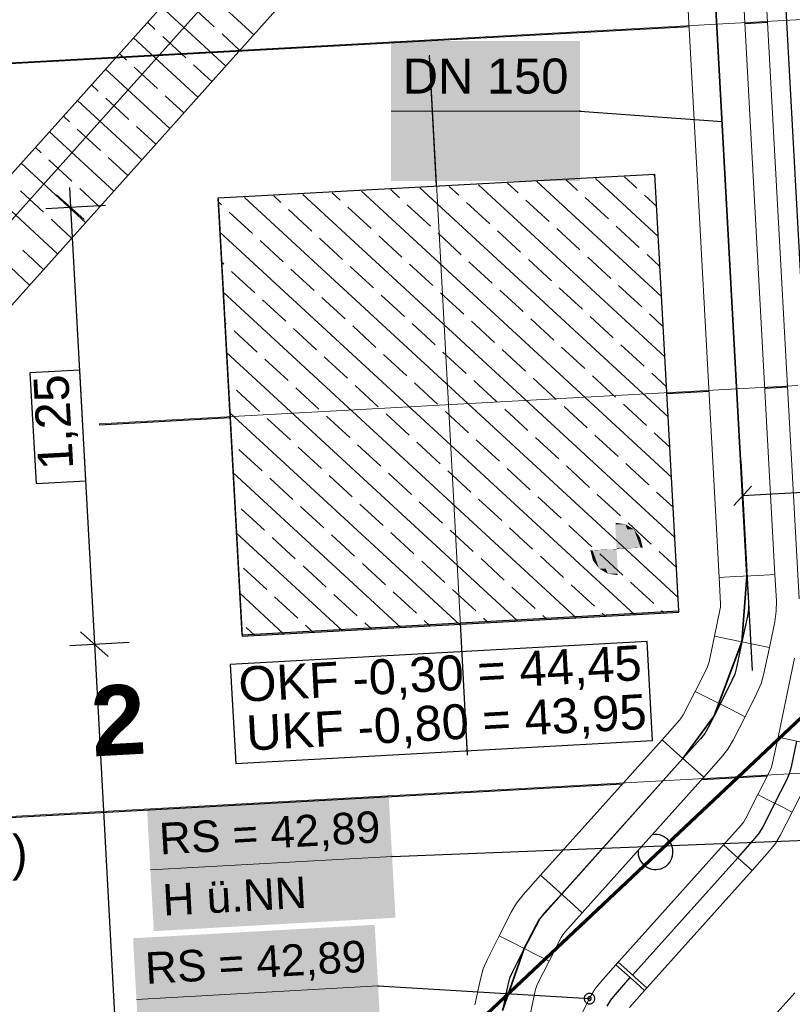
# Model space of a CAD drawing. Extents: x -779 to 790, y -208 to 633.
# Tile 76 of 232: x -133 to -89, y 104 to 160. Entities that reach past the tile are written whole.
import ezdxf
from ezdxf.lldxf.tags import DXFTag

# ---------------------------------------------------------------- set-up
doc = ezdxf.new("R2010")
doc.units = 0
doc.layers.get('0').update_dxf_attribs({"lineweight": 25})
for name, color, linetype, lineweight, true_color in [('01 Höhen im Gebäude - Basis', 7, 'Continuous', 25, 0x848484), ('01 Höhen im Gebäude - Basis-gefuellt', 7, 'Continuous', 35, 0xfefefe), ('01AFU Allgemein Bemaßung-A07F5V4RWF', 7, 'Continuous', 25, 0x848484), ('02 Raster Gebäude-A07F5V4QWF', 7, 'Continuous', 25, 0x848484), ('20 Fundament-A07F5V4OWF', 7, 'Continuous', 25, 0x848484), ('20 Magerbeton Bohrungen', 7, 'Continuous', 25, 0x848484), ('20 Räume Innen', 9, 'Continuous', 25, 0x808080), ('20 Wasserbecken', 7, 'Continuous', 25, 0x848484), ('ELT Leerrohre', 1, 'Continuous', 35, 0xff0000), ('S_Mass', 150, 'Continuous', 25, 0x007fff), ('S_Regenwasser_Grundleitung', 7, 'Continuous', 70, 0x0080ff), ('S_Warmwasser', 1, 'STRICHLINIE2', 35, 0xff0000)]:
    doc.layers.add(name, color=color, linetype=linetype, lineweight=lineweight, true_color=true_color)
doc.layers.add('01AFU Allgemein Bemaßung', color=7, linetype='Continuous', lineweight=25)
doc.layers.add('02 Raster Gebäude-A07F5V53WF', color=7, linetype='Continuous', lineweight=13)
doc.styles.get("Standard").update_dxf_attribs({"font": 'arial.ttf'})
tags = doc.linetypes.add('Raster-A07F5V4TWF', pattern=[0.2, 0.1, -0.05, 0, -0.05]).pattern_tags.tags
tags[10:11] = [DXFTag(74, 4), DXFTag(75, 0), DXFTag(340, '0'), DXFTag(46, 1.0), DXFTag(50, 0.0), DXFTag(44, 0.0), DXFTag(45, 0.0)]
tags[8:9] = [DXFTag(74, 4), DXFTag(75, 0), DXFTag(340, '0'), DXFTag(46, 1.0), DXFTag(50, 0.0), DXFTag(44, 0.0), DXFTag(45, 0.0)]
tags[6:7] = [DXFTag(74, 4), DXFTag(75, 0), DXFTag(340, '0'), DXFTag(46, 1.0), DXFTag(50, 0.0), DXFTag(44, 0.0), DXFTag(45, 0.0)]
tags[4:5] = [DXFTag(74, 4), DXFTag(75, 0), DXFTag(340, '0'), DXFTag(46, 1.0), DXFTag(50, 0.0), DXFTag(44, 0.0), DXFTag(45, 0.0)]
tags = doc.linetypes.add('Raster-A07F5V57WF', pattern=[0.2, 0.1, -0.05, 0, -0.05]).pattern_tags.tags
tags[10:11] = [DXFTag(74, 4), DXFTag(75, 0), DXFTag(340, '0'), DXFTag(46, 1.0), DXFTag(50, 0.0), DXFTag(44, 0.0), DXFTag(45, 0.0)]
tags[8:9] = [DXFTag(74, 4), DXFTag(75, 0), DXFTag(340, '0'), DXFTag(46, 1.0), DXFTag(50, 0.0), DXFTag(44, 0.0), DXFTag(45, 0.0)]
tags[6:7] = [DXFTag(74, 4), DXFTag(75, 0), DXFTag(340, '0'), DXFTag(46, 1.0), DXFTag(50, 0.0), DXFTag(44, 0.0), DXFTag(45, 0.0)]
tags[4:5] = [DXFTag(74, 4), DXFTag(75, 0), DXFTag(340, '0'), DXFTag(46, 1.0), DXFTag(50, 0.0), DXFTag(44, 0.0), DXFTag(45, 0.0)]
tags = doc.linetypes.add('Strichlinie eng', pattern=[0.115, 0.075, -0.04]).pattern_tags.tags
tags[6:7] = [DXFTag(74, 4), DXFTag(75, 0), DXFTag(340, '0'), DXFTag(46, 1.0), DXFTag(50, 0.0), DXFTag(44, 0.0), DXFTag(45, 0.0)]
tags[4:5] = [DXFTag(74, 4), DXFTag(75, 0), DXFTag(340, '0'), DXFTag(46, 1.0), DXFTag(50, 0.0), DXFTag(44, 0.0), DXFTag(45, 0.0)]
tags = doc.linetypes.add('STRICHLINIE2', pattern=[9.525, 6.35, -3.175]).pattern_tags.tags
tags[6:7] = [DXFTag(74, 4), DXFTag(75, 0), DXFTag(340, '0'), DXFTag(46, 0.0), DXFTag(50, 0.0), DXFTag(44, 0.0), DXFTag(45, 0.0)]
tags[4:5] = [DXFTag(74, 4), DXFTag(75, 0), DXFTag(340, '0'), DXFTag(46, 0.0), DXFTag(50, 0.0), DXFTag(44, 0.0), DXFTag(45, 0.0)]
tags = doc.linetypes.add('Strichpunkt', pattern=[1, 0.5, -0.25, 0, -0.25]).pattern_tags.tags
tags[10:11] = [DXFTag(74, 4), DXFTag(75, 0), DXFTag(340, '0'), DXFTag(46, 1.0), DXFTag(50, 0.0), DXFTag(44, 0.0), DXFTag(45, 0.0)]
tags[8:9] = [DXFTag(74, 4), DXFTag(75, 0), DXFTag(340, '0'), DXFTag(46, 1.0), DXFTag(50, 0.0), DXFTag(44, 0.0), DXFTag(45, 0.0)]
tags[6:7] = [DXFTag(74, 4), DXFTag(75, 0), DXFTag(340, '0'), DXFTag(46, 1.0), DXFTag(50, 0.0), DXFTag(44, 0.0), DXFTag(45, 0.0)]
tags[4:5] = [DXFTag(74, 4), DXFTag(75, 0), DXFTag(340, '0'), DXFTag(46, 1.0), DXFTag(50, 0.0), DXFTag(44, 0.0), DXFTag(45, 0.0)]
tags = doc.linetypes.add('STRICHPUNKT2', pattern=[12.7, 6.35, -3.175, 0, -3.175]).pattern_tags.tags
tags[10:11] = [DXFTag(74, 4), DXFTag(75, 0), DXFTag(340, '0'), DXFTag(46, 0.0), DXFTag(50, 0.0), DXFTag(44, 0.0), DXFTag(45, 0.0)]
tags[8:9] = [DXFTag(74, 4), DXFTag(75, 0), DXFTag(340, '0'), DXFTag(46, 0.0), DXFTag(50, 0.0), DXFTag(44, 0.0), DXFTag(45, 0.0)]
tags[6:7] = [DXFTag(74, 4), DXFTag(75, 0), DXFTag(340, '0'), DXFTag(46, 0.0), DXFTag(50, 0.0), DXFTag(44, 0.0), DXFTag(45, 0.0)]
tags[4:5] = [DXFTag(74, 4), DXFTag(75, 0), DXFTag(340, '0'), DXFTag(46, 0.0), DXFTag(50, 0.0), DXFTag(44, 0.0), DXFTag(45, 0.0)]
tags = doc.linetypes.add('Wipeout_Contour-A07F5V4SWF', pattern=[1, 0, -1]).pattern_tags.tags
tags[6:7] = [DXFTag(74, 4), DXFTag(75, 0), DXFTag(340, '0'), DXFTag(46, 1.0), DXFTag(50, 0.0), DXFTag(44, 0.0), DXFTag(45, 0.0)]
tags[4:5] = [DXFTag(74, 4), DXFTag(75, 0), DXFTag(340, '0'), DXFTag(46, 1.0), DXFTag(50, 0.0), DXFTag(44, 0.0), DXFTag(45, 0.0)]

# ---------------------------------------------------------------- blocks, each defined once
blk = doc.blocks.new('Referenz-A07F5V4VWF', base_point=(-401.415, -176.34))
at = {"color": 0, "linetype": 'ByBlock', "lineweight": -2, "ltscale": 12.5}
for p, q in [((-106.666, 178.549), (-151.53, 128.491)), ((-149.107, 126.32), (-104.243, 176.378)), ((-111.305, 175.992), (-149.494, 133.381)), ((-145.77, 130.044), (-107.581, 172.654)), ((-121.528, 149.972), (-121.534, 149.972)), ((-121.534, 149.972), (-120.168, 125.004)), ((-120.168, 125.004), (-95.202, 126.37)), ((-95.202, 126.37), (-95.206, 126.435))]:
    blk.add_line(p, q, dxfattribs=at)
at = {"layer": '01 Höhen im Gebäude - Basis', "color": 0, "linetype": 'Wipeout_Contour-A07F5V4SWF', "lineweight": -2, "ltscale": 1.625}
for p, q in [((-97.017, 124.682), (-120.844, 123.378)), ((-96.708, 119.033), (-97.017, 124.682)), ((-120.844, 123.378), (-120.535, 117.729)), ((-120.535, 117.729), (-96.708, 119.033))]:
    blk.add_line(p, q, dxfattribs=at)
at = {"layer": '01 Höhen im Gebäude - Basis-gefuellt', "color": 0}
for points in [[(-98.823, 131.472), (-98.844, 131.472), (-98.844, 131.475)], [(-98.762, 129.977), (-98.823, 131.472), (-98.844, 131.472)], [(-98.209, 130.007), (-98.764, 130.007), (-98.823, 131.472)], [(-98.265, 131.392), (-98.79, 131.392), (-98.823, 131.472)], [(-98.209, 130.007), (-98.265, 131.392), (-98.79, 131.392)], [(-97.718, 130.034), (-98.21, 130.034), (-98.265, 131.392)], [(-97.761, 131.094), (-98.145, 131.094), (-98.265, 131.392)], [(-97.718, 130.034), (-97.761, 131.094), (-98.145, 131.094)], [(-97.387, 130.052), (-97.719, 130.052), (-97.761, 131.094)], [(-97.41, 130.626), (-97.593, 130.626), (-97.761, 131.094)], [(-97.387, 130.052), (-97.41, 130.626), (-97.593, 130.626)], [(-97.265, 130.059), (-97.387, 130.059), (-97.41, 130.626)], [(-98.761, 129.947), (-99.316, 129.947), (-98.762, 129.977)], [(-98.762, 129.977), (-98.209, 130.007), (-98.764, 130.007)], [(-98.681, 128.482), (-98.702, 128.482), (-98.762, 129.977)], [(-98.209, 130.007), (-97.718, 130.034), (-98.21, 130.034)], [(-97.718, 130.034), (-97.387, 130.052), (-97.719, 130.052)], [(-97.387, 130.052), (-97.265, 130.059), (-97.387, 130.059)], [(-100.138, 129.895), (-100.26, 129.895), (-100.138, 129.902)], [(-100.115, 129.328), (-100.138, 129.895), (-100.26, 129.895)], [(-99.806, 129.902), (-100.138, 129.902), (-99.807, 129.92)], [(-99.932, 129.328), (-100.115, 129.328), (-100.138, 129.902)], [(-99.764, 128.86), (-99.806, 129.902), (-100.138, 129.902)], [(-99.315, 129.92), (-99.807, 129.92), (-99.316, 129.947)], [(-99.38, 128.86), (-99.764, 128.86), (-99.807, 129.92)], [(-99.26, 128.562), (-99.315, 129.92), (-99.807, 129.92)], [(-98.735, 128.562), (-99.26, 128.562), (-99.316, 129.947)], [(-98.702, 128.482), (-98.761, 129.947), (-99.316, 129.947)], [(-99.764, 128.86), (-99.932, 129.328), (-100.115, 129.328)], [(-99.26, 128.562), (-99.38, 128.86), (-99.764, 128.86)], [(-98.702, 128.482), (-98.735, 128.562), (-99.26, 128.562)], [(-98.681, 128.479), (-98.681, 128.482), (-98.702, 128.482)]]:
    blk.add_solid(points, dxfattribs=at)
at = {"layer": '01AFU Allgemein Bemaßung-A07F5V4RWF', "color": 0, "lineweight": -2}
for p, q in [((-129.189, 148.802), (-130.769, 150.218)), ((-130.04, 150.633), (-129.979, 149.51)), ((-131.383, 149.433), (-127.981, 149.619)), ((-129.979, 149.51), (-128.613, 124.542)), ((-127.823, 123.834), (-129.403, 125.25)), ((-130.017, 124.465), (-126.615, 124.652)), ((-128.613, 124.542), (-126.4, 84.107))]:
    blk.add_line(p, q, dxfattribs=at)
at = {"layer": '01AFU Allgemein Bemaßung-A07F5V4RWF', "color": 0, "linetype": 'Wipeout_Contour-A07F5V4SWF', "lineweight": -2, "ltscale": 1.625}
for p, q in [((-129.44, 140.19), (-132.293, 140.034)), ((-129.094, 133.865), (-129.44, 140.19)), ((-132.293, 140.034), (-131.947, 133.709)), ((-131.947, 133.709), (-129.094, 133.865))]:
    blk.add_line(p, q, dxfattribs=at)
at = {"layer": '02 Raster Gebäude-A07F5V4QWF', "color": 0, "linetype": 'Raster-A07F5V4TWF', "lineweight": -2, "ltscale": 187.5}
for p, q in [((-94.628, 159.813), (-288.386, 149.211)), ((-90.135, 160.059), (-91.433, 159.988)), ((-98.436, 116.54), (-286.642, 106.241)), ((-90.158, 116.993), (-93.917, 116.787))]:
    blk.add_line(p, q, dxfattribs=at)
at = {"layer": '02 Raster Gebäude-A07F5V4QWF', "color": 0, "linetype": 'Strichpunkt', "lineweight": -2, "ltscale": 0.405}
for p, q in [((-109.054, 150.714), (-109.461, 158.144)), ((-95.882, 138.854), (-93.488, 138.985)), ((-90.293, 139.16), (-88.995, 139.231)), ((-128.341, 137.078), (-120.845, 137.488)), ((-107.275, 118.198), (-107.689, 125.751))]:
    blk.add_line(p, q, dxfattribs=at)
at = {"layer": '20 Fundament-A07F5V4OWF', "color": 0, "lineweight": -2}
for p, q in [((-96.565, 151.271), (-96.633, 151.334)), ((-96, 140.955), (-106.661, 150.786)), ((-104.385, 150.319), (-104.989, 150.877)), ((-96.188, 144.394), (-103.318, 150.968)), ((-100.993, 150.457), (-101.647, 151.06)), ((-96.376, 147.832), (-99.976, 151.151)), ((-97.601, 150.594), (-98.304, 151.243)), ((-95.436, 130.64), (-116.688, 150.237)), ((-114.56, 149.907), (-115.017, 150.328)), ((-95.624, 134.078), (-113.345, 150.42)), ((-111.168, 150.045), (-111.674, 150.511)), ((-95.812, 137.517), (-110.003, 150.603)), ((-107.777, 150.182), (-108.332, 150.694)), ((-121.528, 149.972), (-121.534, 149.972)), ((-121.534, 149.972), (-120.168, 125.004)), ((-121.344, 149.632), (-121.525, 149.799)), ((-95.247, 127.201), (-120.03, 150.054)), ((-117.952, 149.77), (-118.359, 150.145)), ((-106.012, 148.555), (-107.335, 149.775)), ((-102.62, 148.692), (-103.944, 149.913)), ((-99.228, 148.83), (-100.552, 150.05)), ((-96.47, 149.552), (-97.16, 150.188)), ((-119.579, 148.005), (-120.902, 149.226)), ((-116.187, 148.143), (-117.511, 149.363)), ((-112.795, 148.28), (-114.119, 149.5)), ((-109.404, 148.417), (-110.727, 149.638)), ((-97.737, 126.232), (-121.431, 148.08)), ((-107.639, 146.79), (-108.963, 148.011)), ((-104.247, 146.928), (-105.571, 148.148)), ((-100.856, 147.065), (-102.179, 148.286)), ((-97.464, 147.203), (-98.787, 148.423)), ((-117.814, 146.378), (-119.138, 147.598)), ((-114.423, 146.515), (-115.746, 147.736)), ((-111.031, 146.653), (-112.354, 147.873)), ((-121.206, 146.241), (-121.337, 146.361)), ((-105.874, 145.163), (-107.198, 146.384)), ((-102.483, 145.301), (-103.806, 146.521)), ((-99.091, 145.438), (-100.414, 146.658)), ((-96.282, 146.113), (-97.023, 146.796)), ((-119.442, 144.613), (-120.765, 145.834)), ((-116.05, 144.751), (-117.373, 145.971)), ((-112.658, 144.888), (-113.981, 146.109)), ((-109.266, 145.026), (-110.59, 146.246)), ((-101.079, 126.049), (-121.242, 144.642)), ((-107.502, 143.399), (-108.825, 144.619)), ((-104.11, 143.536), (-105.433, 144.756)), ((-100.718, 143.673), (-102.042, 144.894)), ((-97.326, 143.811), (-98.65, 145.031)), ((-117.677, 142.986), (-119, 144.207)), ((-114.285, 143.124), (-115.609, 144.344)), ((-110.893, 143.261), (-112.217, 144.482)), ((-121.069, 142.849), (-121.148, 142.922)), ((-105.737, 141.771), (-107.061, 142.992)), ((-102.345, 141.909), (-103.669, 143.129)), ((-98.954, 142.046), (-100.277, 143.267)), ((-96.094, 142.675), (-96.885, 143.404)), ((-119.304, 141.222), (-120.628, 142.442)), ((-115.912, 141.359), (-117.236, 142.58)), ((-112.521, 141.497), (-113.844, 142.717)), ((-109.129, 141.634), (-110.452, 142.854)), ((-104.422, 125.866), (-121.054, 141.203)), ((-107.364, 140.007), (-108.688, 141.227)), ((-103.972, 140.144), (-105.296, 141.365)), ((-100.581, 140.282), (-101.904, 141.502)), ((-97.189, 140.419), (-98.512, 141.639)), ((-117.54, 139.595), (-118.863, 140.815)), ((-114.148, 139.732), (-115.471, 140.952)), ((-110.756, 139.869), (-112.079, 141.09)), ((-105.6, 138.38), (-106.923, 139.6)), ((-102.208, 138.517), (-103.531, 139.737)), ((-98.816, 138.654), (-100.14, 139.875)), ((-95.906, 139.236), (-96.748, 140.012)), ((-120.931, 139.457), (-120.96, 139.484)), ((-119.167, 137.83), (-120.49, 139.05)), ((-115.775, 137.967), (-117.098, 139.188)), ((-112.383, 138.105), (-113.707, 139.325)), ((-108.991, 138.242), (-110.315, 139.463)), ((-107.227, 136.615), (-108.55, 137.835)), ((-103.835, 136.752), (-105.159, 137.973)), ((-100.443, 136.89), (-101.767, 138.11)), ((-97.052, 137.027), (-98.375, 138.248)), ((-107.764, 125.683), (-120.866, 137.764)), ((-117.402, 136.203), (-118.726, 137.423)), ((-114.01, 136.34), (-115.334, 137.561)), ((-110.619, 136.478), (-111.942, 137.698)), ((-105.462, 134.988), (-106.786, 136.208)), ((-102.07, 135.125), (-103.394, 136.346)), ((-98.679, 135.263), (-100.002, 136.483)), ((-95.718, 135.797), (-96.61, 136.62)), ((-119.029, 134.438), (-120.353, 135.659)), ((-115.638, 134.576), (-116.961, 135.796)), ((-112.246, 134.713), (-113.569, 135.933)), ((-108.854, 134.85), (-110.177, 136.071)), ((-103.698, 133.361), (-105.021, 134.581)), ((-100.306, 133.498), (-101.629, 134.718)), ((-96.914, 133.635), (-98.238, 134.856)), ((-111.107, 125.5), (-120.678, 134.326)), ((-117.265, 132.811), (-118.588, 134.031)), ((-113.873, 132.948), (-115.196, 134.169)), ((-110.481, 133.086), (-111.805, 134.306)), ((-107.089, 133.223), (-108.413, 134.444)), ((-105.325, 131.596), (-106.648, 132.816)), ((-101.933, 131.733), (-103.257, 132.954)), ((-98.541, 131.871), (-99.865, 133.091)), ((-95.53, 132.359), (-96.473, 133.229)), ((-118.892, 131.046), (-120.215, 132.267)), ((-115.5, 131.184), (-116.824, 132.404)), ((-112.108, 131.321), (-113.432, 132.542)), ((-108.717, 131.459), (-110.04, 132.679)), ((-103.56, 129.969), (-104.884, 131.189)), ((-100.168, 130.106), (-101.492, 131.327)), ((-96.777, 130.244), (-98.1, 131.464)), ((-114.449, 125.317), (-120.49, 130.887)), ((-117.127, 129.419), (-118.451, 130.64)), ((-113.736, 129.557), (-115.059, 130.777)), ((-110.344, 129.694), (-111.667, 130.914)), ((-106.952, 129.831), (-108.275, 131.052)), ((-105.187, 128.204), (-106.511, 129.425)), ((-101.796, 128.342), (-103.119, 129.562)), ((-98.404, 128.479), (-99.727, 129.699)), ((-95.342, 128.92), (-96.336, 129.837)), ((-118.755, 127.655), (-120.078, 128.875)), ((-115.363, 127.792), (-116.686, 129.012)), ((-111.971, 127.929), (-113.294, 129.15)), ((-108.579, 128.067), (-109.903, 129.287)), ((-103.423, 126.577), (-104.746, 127.797)), ((-100.031, 126.715), (-101.355, 127.935)), ((-96.639, 126.852), (-97.963, 128.072)), ((-117.792, 125.134), (-120.302, 127.449)), ((-116.99, 126.027), (-118.313, 127.248)), ((-113.598, 126.165), (-114.922, 127.385)), ((-110.206, 126.302), (-111.53, 127.523)), ((-106.815, 126.44), (-108.138, 127.66)), ((-120.168, 125.004), (-95.202, 126.37)), ((-106.093, 125.774), (-106.373, 126.033)), ((-102.751, 125.957), (-102.982, 126.17)), ((-99.408, 126.14), (-99.59, 126.308)), ((-96.066, 126.323), (-96.198, 126.445)), ((-95.202, 126.37), (-95.206, 126.435)), ((-119.463, 125.043), (-119.941, 125.483)), ((-116.121, 125.226), (-116.549, 125.621)), ((-112.778, 125.409), (-113.157, 125.758)), ((-109.436, 125.592), (-109.765, 125.895))]:
    blk.add_line(p, q, dxfattribs=at)
at = {"layer": '20 Magerbeton Bohrungen', "color": 0, "lineweight": -2}
for p, q in [((-96.708, 113.65), (-96.734, 113.644)), ((-96.578, 113.664), (-96.708, 113.65)), ((-96.447, 113.661), (-96.578, 113.664)), ((-96.318, 113.64), (-96.447, 113.661)), ((-96.193, 113.603), (-96.318, 113.64)), ((-96.073, 113.55), (-96.193, 113.603)), ((-95.961, 113.482), (-96.073, 113.55)), ((-95.86, 113.4), (-95.961, 113.482)), ((-95.77, 113.305), (-95.86, 113.4)), ((-95.693, 113.199), (-95.77, 113.305)), ((-95.63, 113.084), (-95.693, 113.199)), ((-95.583, 112.962), (-95.63, 113.084)), ((-97.534, 112.751), (-97.537, 112.624)), ((-97.537, 112.624), (-97.523, 112.494)), ((-95.552, 112.835), (-95.583, 112.962)), ((-95.562, 112.445), (-95.542, 112.574)), ((-95.538, 112.705), (-95.552, 112.835)), ((-95.542, 112.574), (-95.538, 112.705)), ((-97.523, 112.494), (-97.492, 112.367)), ((-97.492, 112.367), (-97.445, 112.245)), ((-97.445, 112.245), (-97.383, 112.13)), ((-97.383, 112.13), (-97.306, 112.024)), ((-97.306, 112.024), (-97.216, 111.929)), ((-95.897, 111.896), (-95.802, 111.987)), ((-95.802, 111.987), (-95.72, 112.088)), ((-95.72, 112.088), (-95.652, 112.2)), ((-95.652, 112.2), (-95.599, 112.32)), ((-95.599, 112.32), (-95.562, 112.445)), ((-97.216, 111.929), (-97.114, 111.847)), ((-97.114, 111.847), (-97.002, 111.779)), ((-97.002, 111.779), (-96.883, 111.726)), ((-96.883, 111.726), (-96.757, 111.689)), ((-96.757, 111.689), (-96.628, 111.669)), ((-96.628, 111.669), (-96.497, 111.665)), ((-96.497, 111.665), (-96.367, 111.679)), ((-96.367, 111.679), (-96.24, 111.71)), ((-96.24, 111.71), (-96.118, 111.757)), ((-96.118, 111.757), (-96.003, 111.819)), ((-96.003, 111.819), (-95.897, 111.896))]:
    blk.add_line(p, q, dxfattribs=at)
at = {"layer": '20 Wasserbecken', "color": 0, "linetype": 'Strichlinie eng', "lineweight": -2, "ltscale": 0.21125}
blk.add_line((-104.243, 176.378), (-149.107, 126.32), dxfattribs=at)
at = {"layer": '20 Wasserbecken', "color": 0, "lineweight": -2}
for p, q in [((-111.305, 175.992), (-149.494, 133.381)), ((-149.107, 126.32), (-107.581, 172.654)), ((-119.497, 159.358), (-123.174, 162.748)), ((-121.1, 157.57), (-124.776, 160.96)), ((-121.756, 159.808), (-123.079, 161.028)), ((-125.148, 159.67), (-125.577, 160.067)), ((-123.383, 158.043), (-124.706, 159.264)), ((-120.299, 158.464), (-121.315, 159.401)), ((-122.702, 155.782), (-126.378, 159.173)), ((-126.775, 157.906), (-127.179, 158.279)), ((-121.901, 156.676), (-122.942, 157.636)), ((-124.304, 153.995), (-127.981, 157.385)), ((-125.01, 156.279), (-126.334, 157.499)), ((-128.402, 156.141), (-128.782, 156.491)), ((-123.503, 154.889), (-124.569, 155.872)), ((-125.906, 152.207), (-129.583, 155.597)), ((-126.637, 154.514), (-127.961, 155.734)), ((-130.029, 154.377), (-130.384, 154.704)), ((-127.508, 150.419), (-131.185, 153.81)), ((-128.265, 152.749), (-129.588, 153.97)), ((-125.105, 153.101), (-126.196, 154.107)), ((-131.656, 152.612), (-131.986, 152.916)), ((-129.11, 148.632), (-132.787, 152.022)), ((-129.892, 150.985), (-131.215, 152.205)), ((-126.707, 151.313), (-127.823, 152.343)), ((-130.713, 146.844), (-134.389, 150.234)), ((-131.519, 149.22), (-132.842, 150.441)), ((-128.309, 149.526), (-129.451, 150.578)), ((-129.912, 147.738), (-131.078, 148.813)), ((-132.315, 145.057), (-135.991, 148.447)), ((-131.514, 145.95), (-132.705, 147.049))]:
    blk.add_line(p, q, dxfattribs=at)
at = {"layer": '01 Höhen im Gebäude - Basis', "color": 0, "linetype": 'ByBlock', "lineweight": -2, "ltscale": 0.21125, "char_height": 2.00026, "attachment_point": 1, "rotation": 3.132}
for s, insert in [('{\\fArial;OKF -0,30 = 44,45}', (-120.426, 123.229)), ('{\\fArial;UKF -0,80 = 43,95}', (-119.981, 120.449))]:
    blk.add_mtext(s, dxfattribs=dict(at, insert=insert))
at = {"layer": '01AFU Allgemein Bemaßung-A07F5V4RWF', "color": 0, "linetype": 'ByBlock', "lineweight": -2, "ltscale": 1.625, "insert": (-131.809, 134.45), "char_height": 2.00026, "attachment_point": 1, "rotation": 93.132}
blk.add_mtext('{\\fArial;1,25}', dxfattribs=at)
blk = doc.blocks.new('Referenz-A07F5V59WF', base_point=(-759.499, -206.186))
at = {"layer": '02 Raster Gebäude-A07F5V53WF', "color": 0, "linetype": 'Raster-A07F5V57WF', "ltscale": 117.000008}
for p, q in [((451.033, 189.73), (-288.356, 149.263)), ((448.141, 146.515), (-286.611, 106.301))]:
    blk.add_line(p, q, dxfattribs=at)
at = {"layer": '02 Raster Gebäude-A07F5V53WF', "color": 0, "linetype": 'Continuous', "ltscale": 117.000008}
for p, q in [((-107.279, 118.258), (-109.465, 158.196)), ((-128.341, 137.134), (-88.403, 139.32))]:
    blk.add_line(p, q, dxfattribs=at)
at = {"layer": '20 Räume Innen', "color": 0, "linetype": 'Continuous', "lineweight": -2, "ltscale": 225.000015, "insert": (-128.905, 122.115), "char_height": 3.99976, "attachment_point": 1, "rotation": 3.1327}
blk.add_mtext('{\\fArial|b1|i0;2}', dxfattribs=at)
blk = doc.blocks.new('MText-A07F5V5VWF', base_point=(-154.278, 111.622))
at = {"color": 0, "linetype": 'ByBlock', "lineweight": -2, "ltscale": 0.13, "char_height": 2, "attachment_point": 1}
for s, insert in [('{\\fCentury Gothic;OK}', (-154.278, 113.622)), ('{\\fCentury Gothic;(Substrat)}', (-144.172, 113.622)), ('{\\fCentury Gothic;FFB}', (-149.355, 113.622))]:
    blk.add_mtext(s, dxfattribs=dict(at, insert=insert))
blk = doc.blocks.new('Maß-A07F5VEDWF', base_point=(-92.059, 123.026))
at = {"color": 0, "linetype": 'ByBlock', "lineweight": -2, "ltscale": 0.25}
for p, q in [((-25.478, 138.63), (-24.822, 126.647)), ((-25.869, 136.074), (-24.868, 137.191)), ((-25.368, 136.633), (-91.559, 133.011)), ((-91.668, 135.008), (-91.013, 123.026)), ((-92.059, 132.452), (-91.058, 133.569))]:
    blk.add_line(p, q, dxfattribs=at)
at = {"color": 0, "linetype": 'ByBlock', "lineweight": -2, "ltscale": 0.25, "insert": (-60.919, 137.091), "char_height": 1.8, "attachment_point": 1, "rotation": 3.132}
blk.add_mtext('{\\fArial;3.32}', dxfattribs=at)

msp = doc.modelspace()

# ---------------------------------------------------------------- linework, layer by layer
at = {"color": 8, "lineweight": 25, "true_color": 0x808080}
for p, q in [((-121.531, 150.031), (-96.568, 151.397)), ((-95.202, 126.435), (-96.568, 151.397)), ((-120.165, 125.068), (-121.531, 150.031)), ((-120.165, 125.068), (-95.202, 126.435))]:
    msp.add_line(p, q, dxfattribs=at)
at = {"layer": 'ELT Leerrohre', "color": 1, "linetype": 'STRICHPUNKT2', "lineweight": 25, "ltscale": 0.25, "true_color": 0xff0000}
for p, q in [((-87.236, 127.208), (-90.436, 185.693)), ((-91.308, 128.432), (-94.149, 180.354)), ((-91.308, 128.432), (-91.226, 126.928)), ((-91.226, 126.928), (-91.23, 126.535)), ((-91.286, 126.147), (-91.595, 124.673)), ((-91.23, 126.535), (-91.286, 126.147)), ((-91.595, 124.673), (-91.905, 123.199)), ((-91.905, 123.199), (-92.011, 122.821)), ((-92.011, 122.821), (-92.165, 122.461)), ((-92.165, 122.461), (-92.845, 121.117)), ((-92.845, 121.117), (-93.526, 119.774)), ((-93.726, 119.436), (-93.968, 119.127)), ((-93.526, 119.774), (-93.726, 119.436)), ((-93.968, 119.127), (-94.971, 118.009)), ((-88.768, 117.528), (-88.458, 119.002)), ((-101.912, 110.264), (-94.973, 118.006)), ((-89.028, 116.79), (-88.874, 117.15)), ((-88.874, 117.15), (-88.768, 117.528)), ((-89.708, 115.446), (-89.028, 116.79)), ((-90.389, 114.103), (-89.708, 115.446)), ((-90.831, 113.456), (-90.589, 113.765)), ((-90.589, 113.765), (-90.389, 114.103)), ((-91.836, 112.335), (-90.831, 113.456)), ((-91.836, 112.335), (-97.844, 105.632)), ((-101.912, 110.264), (-102.917, 109.143)), ((-102.917, 109.143), (-103.159, 108.834)), ((-103.159, 108.834), (-103.359, 108.496)), ((-103.359, 108.496), (-104.04, 107.153)), ((-104.04, 107.153), (-104.72, 105.809)), ((-104.72, 105.809), (-104.874, 105.448)), ((-104.874, 105.448), (-104.98, 105.07)), ((-98.849, 104.51), (-97.976, 105.484)), ((-104.98, 105.07), (-105.287, 103.607)), ((-99.291, 103.864), (-99.091, 104.201)), ((-99.091, 104.201), (-98.849, 104.51))]:
    msp.add_line(p, q, dxfattribs=at)
at = {"layer": 'ELT Leerrohre', "color": 1, "lineweight": 13, "true_color": 0xff0000}
for p, q in [((-91.534, 185.633), (-88.334, 127.135)), ((-95.747, 180.267), (-92.906, 128.344)), ((-89.711, 128.519), (-92.552, 180.441)), ((-92.906, 128.344), (-91.97, 128.395)), ((-91.97, 128.395), (-92.906, 128.344)), ((-92.906, 128.344), (-92.824, 126.84)), ((-91.97, 128.395), (-90.647, 128.468)), ((-90.647, 128.468), (-91.97, 128.395)), ((-90.647, 128.468), (-89.711, 128.519)), ((-89.711, 128.519), (-90.647, 128.468)), ((-89.628, 127.015), (-89.711, 128.519)), ((-92.826, 126.657), (-92.851, 126.476)), ((-92.824, 126.84), (-92.826, 126.657)), ((-89.628, 127.015), (-89.635, 126.414)), ((-92.851, 126.476), (-93.161, 125.002)), ((-89.635, 126.414), (-89.72, 125.818)), ((-90.03, 124.344), (-89.72, 125.818)), ((-93.161, 125.002), (-93.471, 123.528)), ((-92.244, 124.809), (-93.161, 125.002)), ((-92.244, 124.809), (-93.161, 125.002)), ((-90.947, 124.537), (-92.244, 124.809)), ((-90.947, 124.537), (-92.244, 124.809)), ((-90.03, 124.344), (-90.947, 124.537)), ((-90.03, 124.344), (-90.947, 124.537)), ((-90.339, 122.87), (-90.03, 124.344)), ((-93.52, 123.352), (-93.592, 123.184)), ((-93.471, 123.528), (-93.52, 123.352)), ((-88.589, 123.73), (-89.535, 119.228)), ((-93.592, 123.184), (-94.273, 121.84)), ((-90.339, 122.87), (-90.501, 122.291)), ((-90.501, 122.291), (-90.738, 121.737)), ((-94.273, 121.84), (-94.953, 120.497)), ((-93.437, 121.417), (-94.273, 121.84)), ((-93.437, 121.417), (-94.273, 121.84)), ((-91.418, 120.394), (-90.738, 121.737)), ((-92.254, 120.818), (-93.437, 121.417)), ((-92.254, 120.818), (-93.437, 121.417)), ((-94.953, 120.497), (-95.047, 120.339)), ((-91.418, 120.394), (-92.254, 120.818)), ((-91.418, 120.394), (-92.254, 120.818)), ((-92.099, 119.051), (-91.418, 120.394)), ((-95.16, 120.195), (-96.165, 119.074)), ((-95.047, 120.339), (-95.16, 120.195)), ((-96.162, 119.077), (-103.103, 111.332)), ((-95.467, 118.448), (-96.165, 119.074)), ((-96.162, 119.077), (-95.464, 118.451)), ((-92.099, 119.051), (-92.405, 118.533)), ((-89.535, 119.228), (-89.844, 117.755)), ((-89.535, 119.228), (-88.904, 119.096)), ((-89.535, 119.228), (-88.904, 119.096)), ((-88.904, 119.096), (-88.012, 118.908)), ((-88.904, 119.096), (-88.012, 118.908)), ((-94.48, 117.563), (-95.467, 118.448)), ((-95.464, 118.451), (-94.477, 117.566)), ((-92.405, 118.533), (-92.777, 118.059)), ((-93.782, 116.938), (-92.777, 118.059)), ((-89.911, 117.515), (-89.844, 117.755)), ((-93.782, 116.938), (-94.48, 117.563)), ((-94.477, 117.566), (-93.779, 116.941)), ((-90.009, 117.287), (-90.69, 115.943)), ((-90.009, 117.287), (-89.911, 117.515)), ((-100.72, 109.196), (-93.779, 116.941)), ((-90.69, 115.943), (-91.37, 114.6)), ((-90.69, 115.943), (-90.115, 115.652)), ((-90.69, 115.943), (-90.115, 115.652)), ((-88.727, 114.949), (-88.046, 116.292)), ((-90.115, 115.652), (-89.302, 115.24)), ((-90.115, 115.652), (-89.302, 115.24)), ((-89.408, 113.606), (-88.727, 114.949)), ((-89.302, 115.24), (-88.727, 114.949)), ((-89.302, 115.24), (-88.727, 114.949)), ((-91.65, 114.19), (-91.497, 114.386)), ((-91.497, 114.386), (-91.37, 114.6)), ((-91.65, 114.19), (-92.655, 113.069)), ((-90.012, 112.722), (-89.681, 113.144)), ((-89.681, 113.144), (-89.408, 113.606)), ((-92.655, 113.069), (-98.796, 106.218)), ((-92.655, 113.069), (-92.175, 112.639)), ((-92.175, 112.639), (-92.655, 113.069)), ((-92.175, 112.639), (-91.497, 112.031)), ((-91.497, 112.031), (-92.175, 112.639)), ((-91.017, 111.601), (-90.012, 112.722)), ((-91.497, 112.031), (-91.017, 111.601)), ((-91.017, 111.601), (-91.497, 112.031)), ((-97.157, 104.75), (-91.017, 111.601)), ((-103.103, 111.332), (-104.108, 110.21)), ((-102.405, 110.706), (-103.103, 111.332)), ((-103.103, 111.332), (-102.405, 110.706)), ((-101.418, 109.822), (-102.405, 110.706)), ((-102.405, 110.706), (-101.418, 109.822)), ((-104.48, 109.737), (-104.786, 109.219)), ((-104.108, 110.21), (-104.48, 109.737)), ((-100.72, 109.196), (-101.418, 109.822)), ((-101.418, 109.822), (-100.72, 109.196)), ((-104.786, 109.219), (-105.467, 107.876)), ((-101.725, 108.075), (-100.72, 109.196)), ((-101.725, 108.075), (-101.838, 107.931)), ((-105.467, 107.876), (-106.147, 106.532)), ((-104.631, 107.452), (-105.467, 107.876)), ((-104.631, 107.452), (-105.467, 107.876)), ((-103.448, 106.853), (-104.631, 107.452)), ((-103.448, 106.853), (-104.631, 107.452)), ((-102.612, 106.43), (-101.932, 107.773)), ((-101.838, 107.931), (-101.932, 107.773)), ((-106.147, 106.532), (-106.384, 105.979)), ((-102.612, 106.43), (-103.448, 106.853)), ((-102.612, 106.43), (-103.448, 106.853)), ((-103.293, 105.086), (-102.612, 106.43)), ((-98.663, 106.366), (-99.668, 105.244)), ((-98.663, 106.366), (-98.183, 105.936)), ((-106.384, 105.979), (-106.546, 105.4)), ((-98.316, 105.788), (-98.796, 106.218)), ((-97.637, 105.18), (-98.316, 105.788)), ((-98.183, 105.936), (-97.504, 105.328)), ((-106.546, 105.4), (-106.855, 103.926)), ((-99.999, 104.822), (-99.668, 105.244)), ((-97.504, 105.328), (-97.025, 104.898)), ((-103.724, 103.268), (-103.414, 104.741)), ((-103.365, 104.918), (-103.414, 104.741)), ((-103.293, 105.086), (-103.365, 104.918)), ((-100.272, 104.361), (-99.999, 104.822)), ((-98.03, 103.776), (-97.025, 104.898)), ((-97.157, 104.75), (-97.637, 105.18)), ((-100.272, 104.361), (-100.953, 103.017)), ((-88.572, 104.625), (-89.577, 103.503))]:
    msp.add_line(p, q, dxfattribs=at)
at = {"layer": 'S_Mass', "lineweight": 18}
for p, q in [((-111.652, 154.998), (-100.862, 154.998)), ((-125.408, 111.636), (-111.595, 112.404)), ((-126.206, 104.241), (-112.393, 105.009))]:
    msp.add_line(p, q, dxfattribs=at)
at = {"layer": 'S_Mass'}
for p, q in [((-100.871, 155.001), (-100.872, 155)), ((-100.872, 155), (-100.872, 154.998)), ((-100.872, 154.998), (-100.872, 154.997)), ((-100.872, 154.997), (-100.871, 154.996)), ((-100.87, 155.003), (-100.871, 155.002)), ((-100.871, 155.002), (-100.871, 155.001)), ((-100.871, 154.996), (-100.871, 154.994)), ((-100.871, 154.994), (-100.87, 154.993)), ((-100.869, 155.005), (-100.87, 155.004)), ((-100.87, 155.004), (-100.87, 155.003)), ((-100.87, 154.993), (-100.87, 154.992)), ((-100.87, 154.992), (-100.869, 154.991)), ((-100.868, 155.006), (-100.869, 155.005)), ((-100.869, 154.991), (-100.868, 154.99)), ((-100.867, 155.007), (-100.868, 155.006)), ((-100.868, 154.99), (-100.867, 154.99)), ((-100.866, 155.007), (-100.867, 155.007)), ((-100.867, 154.99), (-100.866, 154.989)), ((-100.864, 155.008), (-100.866, 155.007)), ((-100.866, 154.989), (-100.864, 154.989)), ((-100.863, 155.008), (-100.864, 155.008)), ((-100.864, 154.989), (-100.863, 154.988)), ((-100.862, 155.008), (-100.863, 155.008)), ((-100.863, 154.988), (-100.862, 154.988)), ((-100.86, 155.008), (-100.862, 155.008)), ((-100.862, 154.998), (-92.729, 154.393)), ((-100.862, 154.988), (-100.86, 154.988)), ((-100.859, 155.008), (-100.86, 155.008)), ((-100.86, 154.988), (-100.859, 154.989)), ((-100.858, 155.007), (-100.859, 155.008)), ((-100.859, 154.989), (-100.858, 154.989)), ((-100.857, 155.007), (-100.858, 155.007)), ((-100.858, 154.989), (-100.857, 154.99)), ((-100.856, 155.006), (-100.857, 155.007)), ((-100.857, 154.99), (-100.856, 154.99)), ((-100.855, 155.005), (-100.856, 155.006)), ((-100.856, 154.99), (-100.855, 154.991)), ((-100.854, 155.004), (-100.855, 155.005)), ((-100.855, 154.991), (-100.854, 154.992)), ((-100.853, 155.003), (-100.854, 155.004)), ((-100.854, 154.992), (-100.853, 154.993)), ((-100.852, 155.002), (-100.853, 155.003)), ((-100.853, 154.993), (-100.852, 154.994)), ((-100.852, 155.001), (-100.852, 155.002)), ((-100.852, 155), (-100.852, 155.001)), ((-100.852, 154.998), (-100.852, 155)), ((-100.852, 154.997), (-100.852, 154.998)), ((-100.852, 154.996), (-100.852, 154.997)), ((-100.852, 154.994), (-100.852, 154.996)), ((-111.595, 112.404), (-84.889, 113.459)), ((-111.604, 112.408), (-111.605, 112.407)), ((-111.605, 112.407), (-111.605, 112.406)), ((-111.605, 112.406), (-111.605, 112.405)), ((-111.605, 112.405), (-111.605, 112.403)), ((-111.605, 112.403), (-111.605, 112.402)), ((-111.605, 112.402), (-111.605, 112.401)), ((-111.605, 112.401), (-111.604, 112.399)), ((-111.603, 112.409), (-111.604, 112.408)), ((-111.604, 112.399), (-111.603, 112.398)), ((-111.602, 112.411), (-111.603, 112.41)), ((-111.603, 112.41), (-111.603, 112.409)), ((-111.603, 112.398), (-111.603, 112.397)), ((-111.603, 112.397), (-111.602, 112.396)), ((-111.601, 112.412), (-111.602, 112.411)), ((-111.602, 112.396), (-111.601, 112.396)), ((-111.599, 112.413), (-111.601, 112.412)), ((-111.601, 112.396), (-111.6, 112.395)), ((-111.6, 112.395), (-111.598, 112.394)), ((-111.598, 112.413), (-111.599, 112.413)), ((-111.597, 112.414), (-111.598, 112.413)), ((-111.598, 112.394), (-111.597, 112.394)), ((-111.596, 112.414), (-111.597, 112.414)), ((-111.597, 112.394), (-111.596, 112.394)), ((-111.594, 112.414), (-111.596, 112.414)), ((-111.596, 112.394), (-111.595, 112.394)), ((-111.595, 112.394), (-111.593, 112.394)), ((-111.593, 112.414), (-111.594, 112.414)), ((-111.592, 112.413), (-111.593, 112.414)), ((-111.593, 112.394), (-111.592, 112.394)), ((-111.591, 112.413), (-111.592, 112.413)), ((-111.592, 112.394), (-111.591, 112.395)), ((-111.589, 112.412), (-111.591, 112.413)), ((-111.591, 112.395), (-111.59, 112.395)), ((-111.59, 112.395), (-111.589, 112.396)), ((-111.588, 112.411), (-111.589, 112.412)), ((-111.589, 112.396), (-111.588, 112.397)), ((-111.587, 112.41), (-111.588, 112.411)), ((-111.588, 112.397), (-111.587, 112.398)), ((-111.587, 112.409), (-111.587, 112.41)), ((-111.586, 112.408), (-111.587, 112.409)), ((-111.587, 112.398), (-111.586, 112.399)), ((-111.586, 112.407), (-111.586, 112.408)), ((-111.585, 112.406), (-111.586, 112.407)), ((-111.586, 112.401), (-111.585, 112.402)), ((-111.586, 112.399), (-111.586, 112.401)), ((-111.585, 112.404), (-111.585, 112.406)), ((-111.585, 112.403), (-111.585, 112.404)), ((-111.585, 112.402), (-111.585, 112.403)), ((-112.402, 105.013), (-112.403, 105.012)), ((-112.403, 105.012), (-112.403, 105.011)), ((-112.403, 105.011), (-112.403, 105.01)), ((-112.403, 105.01), (-112.403, 105.008)), ((-112.403, 105.008), (-112.403, 105.007)), ((-112.403, 105.007), (-112.403, 105.006)), ((-112.403, 105.006), (-112.402, 105.004)), ((-112.401, 105.014), (-112.402, 105.013)), ((-112.402, 105.004), (-112.401, 105.003)), ((-112.4, 105.016), (-112.401, 105.015)), ((-112.401, 105.015), (-112.401, 105.014)), ((-112.401, 105.003), (-112.401, 105.002)), ((-112.401, 105.002), (-112.4, 105.001)), ((-112.399, 105.017), (-112.4, 105.016)), ((-112.4, 105.001), (-112.399, 105.001)), ((-112.397, 105.018), (-112.399, 105.017)), ((-112.399, 105.001), (-112.398, 105)), ((-112.398, 105), (-112.396, 104.999)), ((-112.396, 105.018), (-112.397, 105.018)), ((-112.395, 105.019), (-112.396, 105.018)), ((-112.396, 104.999), (-112.395, 104.999)), ((-112.394, 105.019), (-112.395, 105.019)), ((-112.395, 104.999), (-112.394, 104.999)), ((-112.392, 105.019), (-112.394, 105.019)), ((-112.394, 104.999), (-112.393, 104.999)), ((-112.393, 105.009), (-100.309, 104.288)), ((-112.393, 104.999), (-112.391, 104.999)), ((-112.391, 105.019), (-112.392, 105.019)), ((-112.39, 105.018), (-112.391, 105.019)), ((-112.391, 104.999), (-112.39, 104.999)), ((-112.389, 105.018), (-112.39, 105.018)), ((-112.39, 104.999), (-112.389, 105)), ((-112.387, 105.017), (-112.389, 105.018)), ((-112.389, 105), (-112.388, 105)), ((-112.388, 105), (-112.387, 105.001)), ((-112.386, 105.016), (-112.387, 105.017)), ((-112.387, 105.001), (-112.386, 105.002)), ((-112.386, 105.015), (-112.386, 105.016)), ((-112.385, 105.014), (-112.386, 105.015)), ((-112.386, 105.002), (-112.385, 105.003)), ((-112.384, 105.013), (-112.385, 105.014)), ((-112.385, 105.003), (-112.384, 105.004)), ((-112.384, 105.012), (-112.384, 105.013)), ((-112.383, 105.011), (-112.384, 105.012)), ((-112.384, 105.006), (-112.383, 105.007)), ((-112.384, 105.004), (-112.384, 105.006)), ((-112.383, 105.009), (-112.383, 105.011)), ((-112.383, 105.008), (-112.383, 105.009)), ((-112.383, 105.007), (-112.383, 105.008)), ((-100.607, 104.327), (-100.609, 104.288)), ((-100.609, 104.288), (-100.607, 104.248)), ((-100.599, 104.365), (-100.607, 104.327)), ((-100.607, 104.248), (-100.599, 104.21)), ((-100.587, 104.402), (-100.599, 104.365)), ((-100.599, 104.21), (-100.587, 104.173)), ((-100.569, 104.438), (-100.587, 104.402)), ((-100.587, 104.173), (-100.569, 104.138)), ((-100.547, 104.47), (-100.569, 104.438)), ((-100.569, 104.138), (-100.547, 104.105)), ((-100.522, 104.5), (-100.547, 104.47)), ((-100.547, 104.105), (-100.522, 104.075)), ((-100.492, 104.526), (-100.522, 104.5)), ((-100.522, 104.075), (-100.492, 104.05)), ((-100.459, 104.547), (-100.492, 104.526)), ((-100.424, 104.565), (-100.459, 104.547)), ((-100.387, 104.577), (-100.424, 104.565)), ((-100.406, 104.313), (-100.409, 104.301)), ((-100.409, 104.301), (-100.409, 104.288)), ((-100.409, 104.288), (-100.409, 104.274)), ((-100.409, 104.274), (-100.406, 104.262)), ((-100.402, 104.326), (-100.406, 104.313)), ((-100.406, 104.262), (-100.402, 104.249)), ((-100.396, 104.338), (-100.402, 104.326)), ((-100.402, 104.249), (-100.396, 104.238)), ((-100.389, 104.348), (-100.396, 104.338)), ((-100.396, 104.238), (-100.389, 104.227)), ((-100.38, 104.358), (-100.389, 104.348)), ((-100.389, 104.227), (-100.38, 104.217)), ((-100.349, 104.585), (-100.387, 104.577)), ((-100.37, 104.367), (-100.38, 104.358)), ((-100.38, 104.217), (-100.37, 104.208)), ((-100.359, 104.374), (-100.37, 104.367)), ((-100.37, 104.208), (-100.359, 104.201)), ((-100.348, 104.38), (-100.359, 104.374)), ((-100.359, 104.201), (-100.348, 104.195)), ((-100.309, 104.588), (-100.349, 104.585)), ((-100.335, 104.384), (-100.348, 104.38)), ((-100.348, 104.195), (-100.335, 104.191)), ((-100.322, 104.387), (-100.335, 104.384)), ((-100.335, 104.191), (-100.322, 104.188)), ((-100.309, 104.388), (-100.322, 104.387)), ((-100.322, 104.188), (-100.309, 104.188)), ((-100.27, 104.585), (-100.309, 104.588)), ((-100.296, 104.387), (-100.309, 104.388)), ((-100.309, 104.188), (-100.296, 104.188)), ((-100.284, 104.384), (-100.296, 104.387)), ((-100.296, 104.188), (-100.284, 104.191)), ((-100.271, 104.38), (-100.284, 104.384)), ((-100.284, 104.191), (-100.271, 104.195)), ((-100.259, 104.374), (-100.271, 104.38)), ((-100.271, 104.195), (-100.259, 104.201)), ((-100.232, 104.577), (-100.27, 104.585)), ((-100.249, 104.367), (-100.259, 104.374)), ((-100.259, 104.201), (-100.249, 104.208)), ((-100.239, 104.358), (-100.249, 104.367)), ((-100.249, 104.208), (-100.239, 104.217)), ((-100.23, 104.348), (-100.239, 104.358)), ((-100.239, 104.217), (-100.23, 104.227)), ((-100.195, 104.565), (-100.232, 104.577)), ((-100.223, 104.338), (-100.23, 104.348)), ((-100.23, 104.227), (-100.223, 104.238)), ((-100.217, 104.326), (-100.223, 104.338)), ((-100.223, 104.238), (-100.217, 104.249)), ((-100.213, 104.313), (-100.217, 104.326)), ((-100.217, 104.249), (-100.213, 104.262)), ((-100.21, 104.301), (-100.213, 104.313)), ((-100.213, 104.262), (-100.21, 104.274)), ((-100.209, 104.288), (-100.21, 104.301)), ((-100.21, 104.274), (-100.209, 104.288)), ((-100.159, 104.547), (-100.195, 104.565)), ((-100.127, 104.526), (-100.159, 104.547)), ((-100.097, 104.5), (-100.127, 104.526)), ((-100.127, 104.05), (-100.097, 104.075)), ((-100.071, 104.47), (-100.097, 104.5)), ((-100.097, 104.075), (-100.071, 104.105)), ((-100.05, 104.438), (-100.071, 104.47)), ((-100.071, 104.105), (-100.05, 104.138)), ((-100.032, 104.402), (-100.05, 104.438)), ((-100.05, 104.138), (-100.032, 104.173)), ((-100.02, 104.365), (-100.032, 104.402)), ((-100.032, 104.173), (-100.02, 104.21)), ((-100.012, 104.327), (-100.02, 104.365)), ((-100.02, 104.21), (-100.012, 104.248)), ((-100.009, 104.288), (-100.012, 104.327)), ((-100.012, 104.248), (-100.009, 104.288)), ((-100.492, 104.05), (-100.459, 104.028)), ((-100.459, 104.028), (-100.424, 104.01)), ((-100.424, 104.01), (-100.387, 103.998)), ((-100.387, 103.998), (-100.349, 103.99)), ((-100.349, 103.99), (-100.309, 103.988)), ((-100.309, 103.988), (-100.27, 103.99)), ((-100.27, 103.99), (-100.232, 103.998)), ((-100.232, 103.998), (-100.195, 104.01)), ((-100.195, 104.01), (-100.159, 104.028)), ((-100.159, 104.028), (-100.127, 104.05))]:
    msp.add_line(p, q, dxfattribs=at)
at = {"layer": 'S_Mass', "color": 7, "true_color": 0xffffff}
for points in [[(-111.652, 150.998), (-100.862, 150.998), (-111.652, 158.998)], [(-100.862, 150.998), (-111.652, 158.998), (-100.862, 158.998)], [(-111.747, 115.131), (-125.602, 115.131), (-111.789, 115.898)], [(-125.257, 108.909), (-111.747, 115.131), (-125.602, 115.131)], [(-111.401, 108.909), (-125.257, 108.909), (-111.747, 115.131)], [(-125.214, 108.142), (-111.401, 108.909), (-125.257, 108.909)], [(-112.545, 107.736), (-126.4, 107.736), (-112.587, 108.503)], [(-126.055, 101.514), (-112.545, 107.736), (-126.4, 107.736)], [(-112.199, 101.514), (-126.055, 101.514), (-112.545, 107.736)]]:
    msp.add_solid(points, dxfattribs=at)
at = {"layer": 'S_Regenwasser_Grundleitung'}
msp.add_line((-49.77, 156.555), (-208.594, 6.909), dxfattribs=at)
at = {"layer": 'S_Warmwasser', "ltscale": 0.35}
for p, q in [((-94.15, 180.354), (-91.308, 128.432)), ((-91.308, 128.432), (-91.595, 124.673)), ((-91.595, 124.673), (-93.186, 120.445)), ((-93.186, 120.445), (-94.973, 118.006)), ((-94.973, 118.006), (-103.159, 108.834)), ((-103.159, 108.834), (-104.04, 107.153)), ((-104.04, 107.153), (-105.287, 103.607))]:
    msp.add_line(p, q, dxfattribs=at)

# ---------------------------------------------------------------- block references
at = {"color": 8, "lineweight": 25, "ltscale": 1250, "true_color": 0x808080}
msp.add_blockref('Referenz-A07F5V59WF', (-759.499, -206.186), dxfattribs=at)
at = {"color": 8, "lineweight": 25, "ltscale": 12.5, "true_color": 0x808080}
msp.add_blockref('Referenz-A07F5V4VWF', (-401.415, -176.34), dxfattribs=at)
at = {"layer": '01AFU Allgemein Bemaßung', "color": 7, "lineweight": 13, "ltscale": 0.13}
msp.add_blockref('MText-A07F5V5VWF', (-154.278, 111.622), dxfattribs=at)
at = {"layer": 'S_Mass', "ltscale": 0.25}
msp.add_blockref('Maß-A07F5VEDWF', (-92.059, 123.026), dxfattribs=at)

# ---------------------------------------------------------------- texts
at = {"layer": 'S_Mass', "insert": (-110.985, 157.998), "char_height": 2, "attachment_point": 1}
msp.add_mtext('{\\fArial;DN 150}', dxfattribs=at)
at = {"layer": 'S_Mass', "char_height": 1.8, "attachment_point": 1, "rotation": 3.18}
for s, insert in [('{\\fArial;RS = 42,89}', (-124.956, 114.316)), ('{\\fArial;H ü.NN}', (-124.762, 110.821)), ('{\\fArial;RS = 42,89}', (-125.754, 106.921))]:
    msp.add_mtext(s, dxfattribs=dict(at, insert=insert))

doc.saveas('drawing.dxf')
